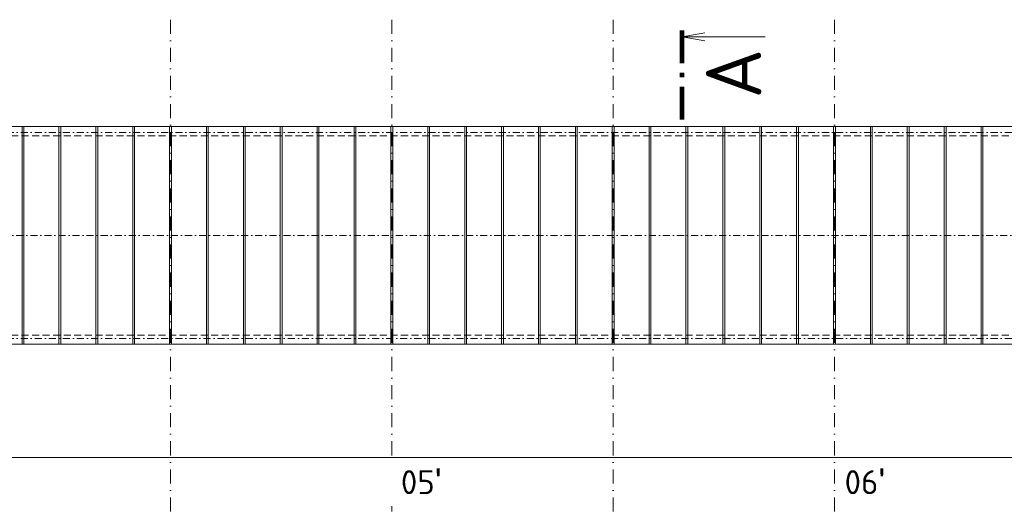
# Model space of a CAD drawing. Header units: millimetres. Extents: x -916886 to 3713765, y -2985421 to 1675785.
# Tile 128 of 256: x 43911 to 70605, y 251497 to 264800. Entities that reach past the tile are written whole.
import ezdxf
from ezdxf.enums import TextEntityAlignment as Align

# ---------------------------------------------------------------- set-up
doc = ezdxf.new("R2010")
doc.units = ezdxf.units.MM
for name, pattern in [('CENTERX2', [101.6, 63.5, -12.7, 12.7, -12.7]), ('DASHDOT', [25.4, 12.7, -6.35, 0, -6.35]), ('ČÁRKOVANÁ', [19.05, 12.7, -6.35])]:
    doc.linetypes.add(name, pattern=pattern)
doc.layers.get('Defpoints').update_dxf_attribs({"color": 8})
for name, color, linetype, lineweight in [('A99_N_koty-200', 5, 'Continuous', 5), ('A99_N_koty-200 @ 200', 5, 'Continuous', 5), ('A99_N_koty-200 @ 50 (2)', 5, 'Continuous', 5), ('A99_N_txt-popis-200', 240, 'Continuous', 5), ('A99_S_kce-demolice', 30, 'Continuous', 20), ('A99_S_osy', 1, 'CENTERX2', 5)]:
    doc.layers.add(name, color=color, linetype=linetype, lineweight=lineweight)
doc.styles.add('A99_kota', font='isocpeur.ttf', dxfattribs={"height": 2})
doc.styles.add('A99_popis', font='isocpeur.ttf')
doc.styles.add('ad_popis 100', font='isocpeur.ttf', dxfattribs={"height": 200})
doc.dimstyles.new('A99_kota_200 new', dxfattribs={"dimscale": 200, "dimtxt": 2, "dimasz": 1.2, "dimexe": 0.5, "dimexo": 1.5, "dimgap": 0.5, "dimtad": 1, "dimdec": 0, "dimzin": 3, "dimdsep": 46, "dimtxsty": 'A99_kota', "dimblk": 'ARCHTICK', "dimcen": 2.5, "dimazin": 2, "dimtfac": 0.75, "dimtdec": 0, "dimtix": 1, "dimtmove": 2, "dimatfit": 0, "dimfxl": 0, "dimtolj": 1, "dimtzin": 0, "dimlwd": 5, "dimlwe": 5, "dimarcsym": 0})

# ---------------------------------------------------------------- blocks, each defined once
blk = doc.blocks.new('_ArchTick')
at = {"color": 0, "linetype": 'ByBlock', "const_width": 0.15}
blk.add_lwpolyline([(-0.5, -0.5), (0.5, 0.5)], dxfattribs=at)
blk = doc.blocks.new('*D4356')
at = {"layer": 'A99_N_koty-200', "color": 0, "linetype": 'Continuous', "lineweight": 5, "transparency": 16777216}
for p, q in [((5860, 252928), (5860, 253028)), ((5860, 252928), (150690, 252928)), ((150690, 252928), (150690, 253028))]:
    blk.add_line(p, q, dxfattribs=at)
at = {"layer": 'Defpoints', "color": 0, "linetype": 'Continuous', "lineweight": 0, "transparency": 16777216}
for p in [(5860, 252928), (150690, 252928), (150690, 252928)]:
    blk.add_point(p, dxfattribs=at)
at = {"layer": 'A99_N_koty-200', "color": 0, "linetype": 'Continuous', "lineweight": 5, "transparency": 16777216, "xscale": 240, "yscale": 240, "zscale": 240, "rotation": 180}
blk.add_blockref('_ArchTick', (5860, 252928), dxfattribs=at)
at = {"layer": 'A99_N_koty-200', "color": 0, "linetype": 'Continuous', "lineweight": 5, "transparency": 16777216, "xscale": 240, "yscale": 240, "zscale": 240}
blk.add_blockref('_ArchTick', (150690, 252928), dxfattribs=at)
at = {"layer": 'A99_N_koty-200', "color": 0, "linetype": 'Continuous', "transparency": 16777216, "insert": (79415, 253228), "char_height": 400, "attachment_point": 5, "style": 'A99_kota'}
blk.add_mtext('\\A1;144830', dxfattribs=at)
blk = doc.blocks.new('*D4357')
at = {"layer": 'A99_N_koty-200', "color": 0, "linetype": 'Continuous', "lineweight": 5, "transparency": 16777216}
for p, q in [((5860, 252928), (5860, 252953)), ((5860, 252928), (150690, 252928)), ((150690, 252928), (150690, 252953))]:
    blk.add_line(p, q, dxfattribs=at)
at = {"layer": 'Defpoints', "color": 0, "linetype": 'Continuous', "lineweight": 0, "transparency": 16777216}
for p in [(5860, 252928), (150690, 252928), (150690, 252928)]:
    blk.add_point(p, dxfattribs=at)
at = {"layer": 'A99_N_koty-200', "color": 0, "linetype": 'Continuous', "lineweight": 5, "transparency": 16777216, "xscale": 60, "yscale": 60, "zscale": 60, "rotation": 180}
blk.add_blockref('_ArchTick', (5860, 252928), dxfattribs=at)
at = {"layer": 'A99_N_koty-200', "color": 0, "linetype": 'Continuous', "lineweight": 5, "transparency": 16777216, "xscale": 60, "yscale": 60, "zscale": 60}
blk.add_blockref('_ArchTick', (150690, 252928), dxfattribs=at)
at = {"layer": 'A99_N_koty-200', "color": 0, "linetype": 'Continuous', "transparency": 16777216, "insert": (78275, 253003), "char_height": 100, "attachment_point": 5, "style": 'A99_kota'}
blk.add_mtext('\\A1;144830', dxfattribs=at)
blk = doc.blocks.new('*U497')
at = {"color": 0, "linetype": 'ByBlock'}
blk.add_line((174.74, 0), (174.74, -11.25), dxfattribs=at)
at = {"color": 0, "linetype": 'ByBlock', "const_width": 0.63}
for points in [[(167.98, 0), (163.48, 0)], [(169.87, 0), (169.24, 0)], [(175.62, 0), (171.13, 0)]]:
    blk.add_lwpolyline(points, dxfattribs=at)
at = {"color": 0, "linetype": 'ByBlock'}
blk.add_lwpolyline([(175.29, -3.1), (174.74, 0), (174.2, -3.1)], dxfattribs=at)
at = {"color": 0, "linetype": 'ByBlock', "style": 'A99_popis'}
blk.add_attdef('OZNŘ_1K', (-9.63, -10.73), '', height=5, dxfattribs=at)
at = {"color": 0, "linetype": 'ByBlock', "style": 'A99_popis', "flags": 12}
blk.add_attdef('OZNŘ_2K', text='', height=5, dxfattribs=at).set_placement((173.11, -10.73), align=Align.RIGHT)
blk = doc.blocks.new('*U5162')
at = {"layer": 'A99_N_koty-200 @ 200', "linetype": 'Continuous'}
dim = blk.add_linear_dim(base=(150690, 252928.1), p1=(5860, 252928.1), p2=(150690, 252928.1), dimstyle='A99_kota_200 new', override={"dimscale": 200, "dimtix": 1, "dimtofl": 1, "dimtmove": 2, "dimatfit": 0}, dxfattribs=at)
dim.commit()
dim.dimension.update_dxf_attribs({"geometry": '*D4356', "text_midpoint": (79415, 253228.1), "dimtype": 128})
at = {"layer": 'A99_N_koty-200 @ 50 (2)', "linetype": 'Continuous'}
dim = blk.add_linear_dim(base=(150690, 252928.1), p1=(5860, 252928.1), p2=(150690, 252928.1), dimstyle='A99_kota_200 new', override={"dimscale": 50, "dimtix": 1, "dimtofl": 1, "dimtmove": 2, "dimatfit": 0}, dxfattribs=at)
dim.commit()
dim.dimension.update_dxf_attribs({"geometry": '*D4357', "text_midpoint": (78275, 253003.1)})

msp = doc.modelspace()

# ---------------------------------------------------------------- linework, layer by layer
at = {"layer": 'A99_S_kce-demolice', "color": 7, "linetype": 'Continuous', "lineweight": 9}
for p, q in [((43975, 255995), (43975, 261905)), ((44025, 255995), (44025, 261905)), ((44975, 255995), (44975, 261905)), ((45025, 255995), (45025, 261905)), ((45975, 255995), (45975, 261905)), ((46025, 255995), (46025, 261905)), ((46975, 255995), (46975, 261905)), ((47025, 255995), (47025, 261905)), ((47975, 255995), (47975, 261905)), ((48025, 255995), (48025, 261905)), ((48975, 255995), (48975, 261905)), ((49025, 255995), (49025, 261905)), ((49975, 255995), (49975, 261905)), ((50025, 255995), (50025, 261905)), ((50975, 255995), (50975, 261905)), ((51025, 255995), (51025, 261905)), ((51975, 255995), (51975, 261905)), ((52025, 255995), (52025, 261905)), ((52975, 255995), (52975, 261905)), ((53025, 255995), (53025, 261905)), ((53975, 255995), (53975, 261905)), ((54025, 255995), (54025, 261905)), ((54975, 255995), (54975, 261905)), ((55025, 255995), (55025, 261905)), ((55975, 255995), (55975, 261905)), ((56025, 255995), (56025, 261905)), ((56975, 255995), (56975, 261905)), ((57025, 255995), (57025, 261905)), ((57975, 255995), (57975, 261905)), ((58025, 255995), (58025, 261905)), ((58975, 255995), (58975, 261905)), ((59025, 255995), (59025, 261905)), ((59975, 255995), (59975, 261905)), ((60025, 255995), (60025, 261905)), ((60975, 255995), (60975, 261905)), ((61025, 255995), (61025, 261905)), ((61975, 255995), (61975, 261905)), ((62025, 255995), (62025, 261905)), ((62975, 255995), (62975, 261905)), ((63025, 255995), (63025, 261905)), ((63975, 255995), (63975, 261905)), ((64025, 255995), (64025, 261905)), ((64975, 255995), (64975, 261905)), ((65025, 255995), (65025, 261905)), ((65975, 255995), (65975, 261905)), ((66025, 255995), (66025, 261905)), ((66975, 255995), (66975, 261905)), ((67025, 255995), (67025, 261905)), ((67975, 255995), (67975, 261905)), ((68025, 255995), (68025, 261905)), ((68975, 255995), (68975, 261905)), ((69025, 255995), (69025, 261905)), ((69975, 255995), (69975, 261905)), ((70025, 255995), (70025, 261905))]:
    msp.add_line(p, q, dxfattribs=at)
at = {"layer": 'A99_S_kce-demolice', "color": 7, "linetype": 'Continuous', "lineweight": 13}
msp.add_lwpolyline([(144620, 256000), (144620, 261900), (11930, 261900), (11930, 256000)], close=True, dxfattribs=at)
at = {"layer": 'A99_S_kce-demolice', "color": 7, "linetype": 'ČÁRKOVANÁ', "lineweight": 9, "ltscale": 15}
for points in [[(144450, 261655.3), (12100, 261655.3)], [(144450, 256244.7), (12100, 256244.7)]]:
    msp.add_lwpolyline(points, dxfattribs=at)
at = {"layer": 'A99_S_kce-demolice', "color": 7, "linetype": 'Continuous', "lineweight": 9}
for points in [[(43975, 259325), (43975, 259145)], [(44025, 259325), (44025, 259145)], [(44975, 259325), (44975, 259145)], [(45025, 259325), (45025, 259145)], [(45975, 259325), (45975, 259145)], [(46025, 259325), (46025, 259145)], [(46975, 259325), (46975, 259145)], [(47025, 259325), (47025, 259145)], [(47975, 259325), (47975, 259145)], [(48025, 259325), (48025, 259145)], [(48975, 259325), (48975, 259145)], [(49025, 259325), (49025, 259145)], [(49975, 259325), (49975, 259145)], [(50025, 259325), (50025, 259145)], [(50975, 259325), (50975, 259145)], [(51025, 259325), (51025, 259145)], [(51975, 259325), (51975, 259145)], [(52025, 259325), (52025, 259145)], [(52975, 259325), (52975, 259145)], [(53025, 259325), (53025, 259145)], [(53975, 259325), (53975, 259145)], [(54025, 259325), (54025, 259145)], [(54975, 259325), (54975, 259145)], [(55025, 259325), (55025, 259145)], [(55975, 259325), (55975, 259145)], [(56025, 259325), (56025, 259145)], [(56975, 259325), (56975, 259145)], [(57025, 259325), (57025, 259145)], [(57975, 259325), (57975, 259145)], [(58025, 259325), (58025, 259145)], [(58975, 259325), (58975, 259145)], [(59025, 259325), (59025, 259145)], [(59975, 259325), (59975, 259145)], [(60025, 259325), (60025, 259145)], [(60975, 259325), (60975, 259145)], [(61025, 259325), (61025, 259145)], [(61975, 259325), (61975, 259145)], [(62025, 259325), (62025, 259145)], [(62975, 259325), (62975, 259145)], [(63025, 259325), (63025, 259145)], [(63975, 259325), (63975, 259145)], [(64025, 259325), (64025, 259145)], [(64975, 259325), (64975, 259145)], [(65025, 259325), (65025, 259145)], [(65975, 259325), (65975, 259145)], [(66025, 259325), (66025, 259145)], [(66975, 259325), (66975, 259145)], [(67025, 259325), (67025, 259145)], [(67975, 259325), (67975, 259145)], [(68025, 259325), (68025, 259145)], [(68975, 259325), (68975, 259145)], [(69025, 259325), (69025, 259145)], [(69975, 259325), (69975, 259145)], [(70025, 259325), (70025, 259145)]]:
    msp.add_lwpolyline(points, dxfattribs=at)
at = {"layer": 'A99_S_osy', "linetype": 'DASHDOT', "lineweight": 5, "ltscale": 30}
for points in [[(48000, 264800), (48000, 176462.5)], [(54000, 264800), (54000, 146890)], [(60000, 264800), (60000, 176462.5)], [(66000, 264800), (66000, 146890)]]:
    msp.add_lwpolyline(points, dxfattribs=at)
at = {"layer": 'A99_S_osy', "color": 7, "linetype": 'DASHDOT', "lineweight": 5, "ltscale": 15}
for points in [[(144740, 261745), (11865, 261745)], [(144620, 258950), (11930, 258950)], [(144740, 256155), (11865, 256155)]]:
    msp.add_lwpolyline(points, dxfattribs=at)

# ---------------------------------------------------------------- block references
at = {"layer": 'A99_N_txt-popis-200'}
ref = msp.add_blockref('*U497', (61867.5, 229390), dxfattribs=dict(at, xscale=200, yscale=200, zscale=200, rotation=90))
ref.add_attrib('OZNŘ_2K', 'A', dxfattribs={"layer": '0', "color": 0, "linetype": 'ByBlock', "height": 1500, "rotation": 90, "style": 'A99_popis', "flags": 12}).set_placement((64013.2, 264011.5), align=Align.RIGHT)

# ---------------------------------------------------------------- texts
at = {"layer": 'A99_N_txt-popis-200', "color": 1, "lineweight": 0, "insert": (66275, 252640), "char_height": 650, "attachment_point": 1, "style": 'ad_popis 100'}
msp.add_mtext_dynamic_manual_height_columns("06{\\fArial|b0|i0|c238|p34;\\H1.08333x;'}", width=832.5, gutter_width=1000, heights=[0], dxfattribs=at)

# ---------------------------------------------------------------- next in the draw order: texts
at = {"layer": 'A99_N_txt-popis-200', "color": 1, "lineweight": 0, "insert": (54245.1, 252640), "char_height": 650, "attachment_point": 1, "style": 'ad_popis 100', "bg_fill": 2}
msp.add_mtext_dynamic_manual_height_columns("05{\\fArial|b0|i0|c238|p34;\\H1.08333x;'}", width=832.5, gutter_width=1000, heights=[0], dxfattribs=at)

# ---------------------------------------------------------------- next in the draw order: block references
at = {"layer": 'A99_N_koty-200', "color": 4, "linetype": 'Continuous', "lineweight": 0}
msp.add_blockref('*U5162', (0, 0), dxfattribs=at)

doc.saveas('drawing.dxf')
